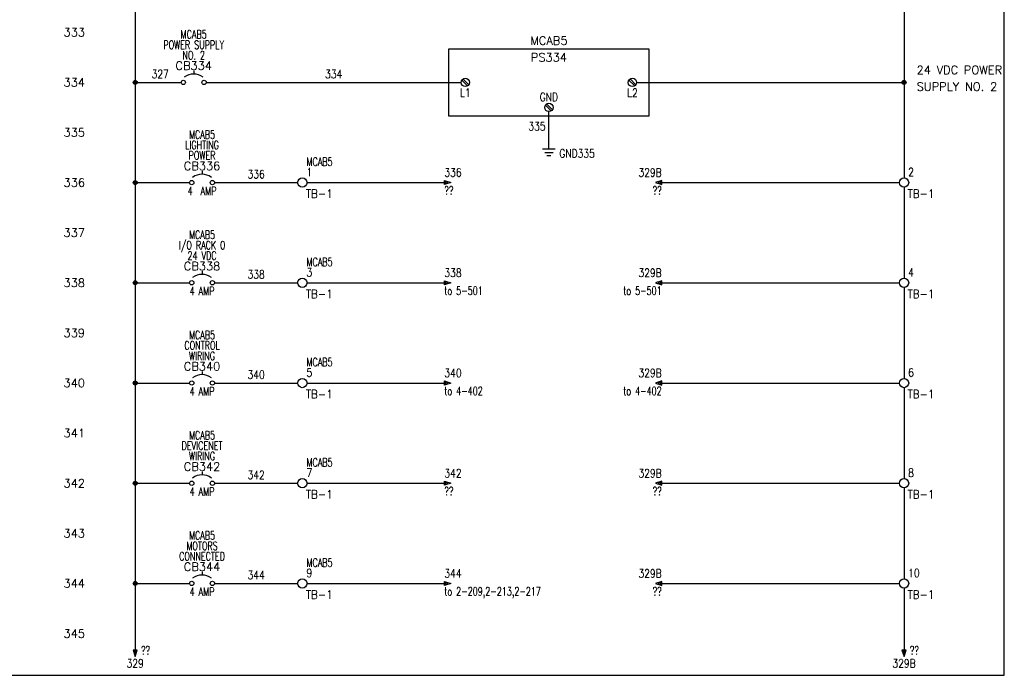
# Model space of a CAD drawing. Header units: inches. Extents: x 0 to 30, y 0 to 19.
# Tile 4 of 5: x 15.3 to 30, y 0 to 9.8. Entities that reach past the tile are written whole.
import ezdxf
from ezdxf.enums import TextEntityAlignment as Align

# ---------------------------------------------------------------- set-up
doc = ezdxf.new("R2010")
doc.units = ezdxf.units.IN
doc.header["$MEASUREMENT"] = 0
for name, color, linetype in [('BLK_14AWG', 252, 'Continuous'), ('DESC', 1, 'Continuous'), ('GRN', 76, 'Continuous'), ('LOC', 140, 'Continuous'), ('MISC', 30, 'Continuous'), ('RED_18AWG', 1, 'Continuous'), ('SYMS', 7, 'Continuous'), ('TAGS', 30, 'Continuous'), ('TERMS', 6, 'Continuous'), ('WHT_16AWG', 7, 'Continuous'), ('WIRECOPY', 52, 'Continuous'), ('WIRENO', 3, 'Continuous'), ('WIREREF', 52, 'Continuous'), ('XREF', 7, 'Continuous')]:
    doc.layers.add(name, color=color, linetype=linetype)
doc.layers.add('Viewports', color=3, linetype='Continuous', plot=False)
doc.styles.add('LEGACY', font='romans.shx')
doc.styles.add('ROMANS', font='ROMANS.shx', dxfattribs={"height": 0.125})
doc.styles.add('WD', font='romans.shx')

# ---------------------------------------------------------------- blocks, each defined once
blk = doc.blocks.new('HPS1SUP')
for p, q in [((-0.25, 0.5), (-0.25, -0.5)), ((2.75, 0.5), (-0.25, 0.5)), ((2.75, -0.5), (2.75, 0.5)), ((-0.052, 0.035), (0.035, -0.052)), ((-0.035, 0.052), (0.052, -0.035)), ((2.448, 0.035), (2.535, -0.052)), ((2.465, 0.052), (2.552, -0.035)), ((1.198, -0.34), (1.285, -0.427)), ((1.215, -0.323), (1.302, -0.41)), ((-0.25, -0.5), (2.75, -0.5))]:
    blk.add_line(p, q)
for centre in [(0, 0), (2.5, 0), (1.25, -0.375)]:
    blk.add_circle(centre, 0.0625)
at = {"style": 'LEGACY'}
for tag, p in [('INST', (1.25, 0.875)), ('LOC', (1.375, 0.625)), ('TAG1', (1.25, 0.375))]:
    blk.add_attdef(tag, text='', height=0.125, dxfattribs=at).set_placement(p, align=Align.MIDDLE_CENTER)
for tag, p in [('DESC1', (6.75, 0.375)), ('DESC2', (6.75, 0.125)), ('DESC3', (6.75, -0.125))]:
    blk.add_attdef(tag, p, '', height=0.125, dxfattribs=at)
at = {"flags": 1}
for tag, p, style in [('X4TERM01', (-0.062, 0), 'LEGACY'), ('ASSYCODE', (0, 0), 'ROMANS'), ('FAMILY', (0, 0), 'ROMANS'), ('CAT', (0, 0), 'ROMANS'), ('MFG', (0, 0), 'ROMANS'), ('X1TERM02', (2.562, 0), 'LEGACY'), ('X8TERM03', (1.25, -0.438), 'LEGACY')]:
    blk.add_attdef(tag, p, '', height=0.01, dxfattribs=dict(at, style=style))
at = {"linetype": 'Continuous', "style": 'LEGACY', "width": 0.8}
for tag, p in [('TERM01', (0, -0.094)), ('TERM02', (2.5, -0.094))]:
    blk.add_attdef(tag, text='', height=0.125, dxfattribs=at).set_placement(p, align=Align.TOP_CENTER)
blk.add_attdef('TERM03', text='', height=0.125, dxfattribs=at).set_placement((1.25, -0.281), align=Align.CENTER)
blk = doc.blocks.new('WDDOT')
for radius in [0.03, 0.0187, 0.00929]:
    blk.add_circle((0, 0), radius)
blk = doc.blocks.new('HA1S1')
for points in [[(0, 0), (0, 0.031), (0.094, 0), (0, -0.031), (0, 0)], [(0.011, 0.016), (0.011, -0.016), (0.058, 0), (0.011, 0.016)]]:
    blk.add_lwpolyline(points)
at = {"style": 'WD', "width": 0.8, "flags": 8}
blk.add_attdef('WIRENO', (0, 0.087), '', height=0.125, dxfattribs=at)
at = {"style": 'WD', "flags": 1}
for tag, p in [('SIGCODE', (-0.02, 0.047)), ('X4TERM01', (0, 0))]:
    blk.add_attdef(tag, p, '', height=0.01, dxfattribs=at)
at = {"style": 'WD', "width": 0.7}
for tag, p in [('XREF', (0, -0.181)), ('DESC1', (0, -0.356))]:
    blk.add_attdef(tag, p, '', height=0.125, dxfattribs=at)
blk = doc.blocks.new('HA1S3')
for points in [[(0, 0), (0, 0.031), (-0.094, 0), (0, -0.031), (0, 0)], [(-0.011, -0.016), (-0.011, 0.016), (-0.058, 0), (-0.011, -0.016)]]:
    blk.add_lwpolyline(points)
at = {"style": 'WD', "width": 0.8, "flags": 8}
blk.add_attdef('WIRENO', text='', height=0.125, dxfattribs=at).set_placement((0, 0.087), align=Align.RIGHT)
at = {"style": 'WD', "flags": 1}
blk.add_attdef('SIGCODE', text='', height=0.01, dxfattribs=at).set_placement((-0.02, 0.047), align=Align.RIGHT)
blk.add_attdef('X1TERM01', (0, 0), '', height=0.01, dxfattribs=at)
at = {"style": 'WD', "width": 0.7}
for tag, p in [('XREF', (0, -0.181)), ('DESC1', (0, -0.356))]:
    blk.add_attdef(tag, text='', height=0.125, dxfattribs=at).set_placement(p, align=Align.RIGHT)
blk = doc.blocks.new('HCB1')
blk.add_line((0, 0.173), (0, 0.126))
for centre in [(-0.155, 0), (0.155, 0)]:
    blk.add_circle(centre, 0.0322)
blk.add_arc((0, -0.109), 0.234, 53.1301, 126.8699)
at = {"style": 'WD', "width": 0.7}
for tag, p in [('INST', (0, 0.826)), ('LOC', (0, 0.656)), ('DESC1', (0, 0.5)), ('DESC2', (0, 0.344)), ('RATING1', (0, -0.188)), ('XREF', (0, -0.344))]:
    blk.add_attdef(tag, text='', height=0.125, dxfattribs=at).set_placement(p, align=Align.CENTER)
at = {"style": 'WD'}
blk.add_attdef('TAG1', text='', height=0.125, dxfattribs=at).set_placement((0, 0.188), align=Align.CENTER)
for tag, p in [('X2LINK', (0, 0.219)), ('X8LINK', (0, 0))]:
    blk.add_attdef(tag, p, '', height=0.01, dxfattribs=at)
for tag, p, height, flags in [('FAMILY', (0.205, 0.152), 0.01, 9), ('X4TERM01', (-0.188, 0), 0.0125, 1), ('X1TERM02', (0.188, 0), 0.0125, 1), ('CONTACT', (0.205, 0.133), 0.01, 9)]:
    blk.add_attdef(tag, p, '', height=height, dxfattribs=dict(at, flags=flags))
at = {"linetype": 'Continuous', "style": 'WD', "flags": 9}
for tag, p in [('ASSYCODE', (0.219, 0.062)), ('MFG', (0.228, 0.089)), ('CAT', (0.23, 0.108))]:
    blk.add_attdef(tag, text='', height=0.01, dxfattribs=at).set_placement(p, align=Align.CENTER)
at = {"linetype": 'Continuous', "style": 'WD', "flags": 8}
blk.add_attdef('TERM01', text='', height=0.125, dxfattribs=at).set_placement((-0.25, -0.031), align=Align.TOP_RIGHT)
blk.add_attdef('TERM02', text='', height=0.125, dxfattribs=at).set_placement((0.25, -0.031), align=Align.TOP_LEFT)
blk = doc.blocks.new('HT0002')
blk.add_circle((0, 0), 0.0699)
at = {"style": 'WD'}
for tag, p, width in [('INST', (0.062, 0.42), 0.7), ('LOC', (0.062, 0.25), 0.7), ('DESC1', (0.053, -0.385), 0.8)]:
    blk.add_attdef(tag, p, '', height=0.125, dxfattribs=dict(at, width=width))
at = {"linetype": 'Continuous', "style": 'WD'}
for tag, p, height, width, flags in [('TERM01', (0.062, 0.094), 0.125, 0.8, 8), ('TAGSTRIP', (0.053, -0.229), 0.125, 0.9, 8), ('DESC2', (0.053, -0.541), 0.125, 0.8, 8), ('CAT', (0.213, -0.406), 0.109, 0.8, 1), ('DESC3', (0.053, -0.698), 0.125, 0.8, 8)]:
    blk.add_attdef(tag, p, '', height=height, dxfattribs=dict(at, width=width, flags=flags))
at = {"style": 'WD', "flags": 1}
for tag, p, height in [('X4TERM01', (-0.07, 0), 0.0125), ('X4TERMDESC01', (-0.055, -0.023), 0.025), ('X2TERMDESC01', (-0.006, 0.029), 0.025), ('X2TERM01', (0, 0.07), 0.0125), ('STRIPSEQ', (0, 0), 0.00125), ('X2PIN01', (0.033, 0.084), 0.0125), ('X1TERMDESC01', (0.039, 0.007), 0.025), ('X1TERM01', (0.07, 0), 0.0125), ('X1PIN01', (0.087, 0.016), 0.0125), ('X4PIN01', (-0.114, -0.038), 0.0125), ('LINKTERM', (0, -0.002), 0.00125), ('X8TERM01', (0, -0.07), 0.0125), ('X8TERMDESC01', (0, -0.054), 0.025), ('X8PIN01', (0.026, -0.096), 0.0125)]:
    blk.add_attdef(tag, p, '', height=height, dxfattribs=at)
at = {"style": 'WD', "width": 0.7, "flags": 1}
blk.add_attdef('ASSYCODE', (0.062, -0.281), '', height=0.01, dxfattribs=at)
at = {"linetype": 'Continuous', "style": 'WD', "width": 0.8, "flags": 1}
blk.add_attdef('MFG', text='', height=0.109, dxfattribs=at).set_placement((0.088, -0.406), align=Align.RIGHT)
blk = doc.blocks.new('WD_WNH')
at = {"linetype": 'Continuous', "style": 'WD', "width": 0.8}
blk.add_attdef('WIRENO', text='', height=0.125, dxfattribs=at).set_placement((0, 0.062), align=Align.CENTER)
at = {"style": 'WD', "flags": 1}
for tag, p in [('W01USER', (0, 0.078)), ('W02USER', (0, 0.07)), ('W03USER', (0, 0.062)), ('W04USER', (0, 0.055)), ('W05USER', (0, 0.047)), ('W06USER', (0, 0.039)), ('W07USER', (0, 0.031)), ('W08USER', (0, 0.023)), ('W09USER', (0, 0.016)), ('W10USER', (0, 0.008))]:
    blk.add_attdef(tag, text='', height=0.005, dxfattribs=at).set_placement(p, align=Align.CENTER)
blk = doc.blocks.new('VGND2')
for p, q in [((0, -0.125), (0, 0)), ((0.09375, -0.125), (-0.09375, -0.125)), ((-0.0625, -0.171875), (0.0625, -0.171875)), ((-0.03125, -0.21875), (0.03125, -0.21875))]:
    blk.add_line(p, q)
at = {"style": 'WD', "width": 0.8}
for tag, p in [('INST', (0.15625, 0.125)), ('LOC', (0.15625, -0.03125)), ('TAG1', (0.15625, -0.1875)), ('DESC1', (0.15625, -0.34375)), ('DESC2', (0.15625, -0.5))]:
    blk.add_attdef(tag, text='', height=0.125, dxfattribs=at).set_placement(p, align=Align.MIDDLE_LEFT)
at = {"style": 'WD', "flags": 1}
for tag in ['ASSYCODE', 'X2TERM01', 'CAT', 'MFG', 'FAMILY']:
    blk.add_attdef(tag, (0, 0), '', height=0.01, dxfattribs=at)
blk = doc.blocks.new('WD_WNV')
at = {"linetype": 'Continuous', "style": 'WD', "width": 0.8}
blk.add_attdef('WIRENO', text='', height=0.125, dxfattribs=at).set_placement((-0.05, 0), align=Align.MIDDLE_RIGHT)
at = {"style": 'WD', "flags": 1}
for tag, p in [('W01USER', (-0.062, 0.094)), ('W02USER', (-0.062, 0.086)), ('W03USER', (-0.062, 0.078)), ('W04USER', (-0.062, 0.07)), ('W05USER', (-0.062, 0.062)), ('W06USER', (-0.062, 0.055)), ('W07USER', (-0.062, 0.047)), ('W08USER', (-0.062, 0.039)), ('W09USER', (-0.062, 0.031)), ('W10USER', (-0.062, 0.023))]:
    blk.add_attdef(tag, text='', height=0.005, dxfattribs=at).set_placement(p, align=Align.CENTER)
blk = doc.blocks.new('HA1S4')
for points in [[(0, 0), (-0.031, 0), (0, -0.094), (0.031, 0), (0, 0)], [(0.016, -0.011), (-0.016, -0.011), (0, -0.058), (0.016, -0.011)]]:
    blk.add_lwpolyline(points)
at = {"style": 'WD', "width": 0.7}
for tag, p in [('DESC1', (0.088, 0.113)), ('XREF', (0.088, -0.062))]:
    blk.add_attdef(tag, p, '', height=0.125, dxfattribs=at)
at = {"style": 'WD', "flags": 1}
for tag, p in [('X2TERM01', (0, 0)), ('SIGCODE', (0.035, -0.083))]:
    blk.add_attdef(tag, p, '', height=0.01, dxfattribs=at)
at = {"style": 'WD', "width": 0.8, "flags": 8}
blk.add_attdef('WIRENO', text='', height=0.125, dxfattribs=at).set_placement((0, -0.259), align=Align.CENTER)
blk = doc.blocks.new('WD_WCH')
at = {"linetype": 'Continuous', "style": 'WD', "width": 0.8}
blk.add_attdef('WIRECOPY', text='', height=0.125, dxfattribs=at).set_placement((0, 0.0625), align=Align.CENTER)

msp = doc.modelspace()

# ---------------------------------------------------------------- linework, layer by layer
at = {"layer": 'BLK_14AWG'}
for p, q in [((17, 12.625), (17, 0.375)), ((17, 8.874), (17.688, 8.874)), ((17, 7.375), (17.812, 7.375)), ((17, 5.875), (17.812, 5.875)), ((17, 4.375), (17.812, 4.375)), ((17, 2.875), (17.812, 2.875)), ((17, 1.375), (17.812, 1.375))]:
    msp.add_line(p, q, dxfattribs=at)
at = {"layer": 'GRN'}
msp.add_line((23.188, 7.998), (23.188, 8.437), dxfattribs=at)
at = {"layer": 'RED_18AWG'}
for p, q in [((18.062, 8.874), (21.875, 8.874)), ((18.188, 7.375), (19.43, 7.375)), ((19.57, 7.375), (21.625, 7.375)), ((24.875, 7.375), (28.43, 7.375)), ((18.188, 5.875), (19.43, 5.875)), ((19.57, 5.875), (21.625, 5.875)), ((24.875, 5.875), (28.43, 5.875)), ((18.188, 4.375), (19.43, 4.375)), ((19.57, 4.375), (21.625, 4.375)), ((24.875, 4.375), (28.43, 4.375)), ((18.188, 2.875), (19.43, 2.875)), ((19.57, 2.875), (21.625, 2.875)), ((24.875, 2.875), (28.43, 2.875)), ((18.188, 1.375), (19.43, 1.375)), ((19.57, 1.375), (21.625, 1.375)), ((24.875, 1.375), (28.43, 1.375))]:
    msp.add_line(p, q, dxfattribs=at)
at = {"layer": 'Viewports'}
msp.add_lwpolyline([(0, 0), (30, 0), (30, 19.02), (0, 19.02)], close=True, dxfattribs=at)
at = {"layer": 'WHT_16AWG'}
for p, q in [((28.5, 12.625), (28.5, 7.445)), ((24.5, 8.874), (28.5, 8.874)), ((28.5, 7.305), (28.5, 5.945)), ((28.5, 5.805), (28.5, 4.445)), ((28.5, 4.305), (28.5, 2.945)), ((28.5, 2.805), (28.5, 1.445)), ((28.5, 1.305), (28.5, 0.375))]:
    msp.add_line(p, q, dxfattribs=at)

# ---------------------------------------------------------------- block references
at = {"layer": 'SYMS'}
ref = msp.add_blockref('HCB1', (17.875, 8.874), dxfattribs=at)
ref.add_attrib('LOC', 'MCAB5', dxfattribs={"layer": 'LOC', "height": 0.125, "style": 'WD', "width": 0.7}).set_placement((17.875, 9.531), align=Align.CENTER)
ref.add_attrib('DESC2', 'NO. 2', dxfattribs={"layer": 'DESC', "height": 0.125, "style": 'WD', "width": 0.7}).set_placement((17.875, 9.218), align=Align.CENTER)
ref.add_attrib('DESC1', 'POWER SUPPLY', dxfattribs={"layer": 'DESC', "height": 0.125, "style": 'WD', "width": 0.7}).set_placement((17.875, 9.374), align=Align.CENTER)
ref.add_attrib('TAG1', 'CB334', dxfattribs={"layer": 'TAGS', "height": 0.125, "style": 'WD'}).set_placement((17.875, 9.062), align=Align.CENTER)
ref = msp.add_blockref('HPS1SUP', (21.938, 8.874), dxfattribs=at)
ref.add_attrib('TERM01', 'L1', dxfattribs={"layer": 'TERMS', "linetype": 'Continuous', "height": 0.125, "style": 'WD', "width": 0.8}).set_placement((21.938, 8.781), align=Align.TOP_CENTER)
ref.add_attrib('TERM02', 'L2', dxfattribs={"layer": 'TERMS', "linetype": 'Continuous', "height": 0.125, "style": 'WD', "width": 0.8}).set_placement((24.438, 8.781), align=Align.TOP_CENTER)
ref.add_attrib('TERM03', 'GND', dxfattribs={"layer": 'TERMS', "linetype": 'Continuous', "height": 0.125, "style": 'WD', "width": 0.8}).set_placement((23.188, 8.593), align=Align.CENTER)
ref.add_attrib('TAG1', 'PS334', dxfattribs={"layer": 'TAGS', "height": 0.125, "style": 'WD'}).set_placement((23.188, 9.249), align=Align.MIDDLE_CENTER)
ref.add_attrib('LOC', 'MCAB5', dxfattribs={"layer": 'LOC', "height": 0.125, "style": 'WD'}).set_placement((23.188, 9.5), align=Align.MIDDLE_CENTER)
ref.add_attrib('DESC1', '24 VDC POWER', (28.688, 8.999), dxfattribs={"layer": 'DESC', "height": 0.125, "style": 'WD'})
ref.add_attrib('DESC2', 'SUPPLY NO. 2', (28.688, 8.749), dxfattribs={"layer": 'DESC', "height": 0.125, "style": 'WD'})
for p in [(17, 8.874), (28.5, 8.874), (17, 7.375), (17, 5.875), (17, 4.375), (17, 2.875), (17, 1.375)]:
    msp.add_blockref('WDDOT', p, dxfattribs=at)
ref = msp.add_blockref('HCB1', (18, 7.375), dxfattribs=at)
ref.add_attrib('RATING1', '4  AMP', dxfattribs={"layer": 'MISC', "height": 0.125, "style": 'WD', "width": 0.7}).set_placement((18, 7.188), align=Align.CENTER)
ref.add_attrib('LOC', 'MCAB5', dxfattribs={"layer": 'LOC', "height": 0.125, "style": 'WD', "width": 0.7}).set_placement((18, 8.031), align=Align.CENTER)
ref.add_attrib('DESC2', 'POWER', dxfattribs={"layer": 'DESC', "height": 0.125, "style": 'WD', "width": 0.7}).set_placement((18, 7.719), align=Align.CENTER)
ref.add_attrib('DESC1', 'LIGHTING', dxfattribs={"layer": 'DESC', "height": 0.125, "style": 'WD', "width": 0.7}).set_placement((18, 7.875), align=Align.CENTER)
ref.add_attrib('TAG1', 'CB336', dxfattribs={"layer": 'TAGS', "height": 0.125, "style": 'WD'}).set_placement((18, 7.562), align=Align.CENTER)
ref = msp.add_blockref('VGND2', (23.188, 7.998), dxfattribs=at)
ref.add_attrib('TAG1', 'GND335', dxfattribs={"layer": 'TAGS', "height": 0.125, "style": 'WD', "width": 0.8}).set_placement((23.344, 7.811), align=Align.MIDDLE_LEFT)
ref = msp.add_blockref('HT0002', (19.5, 7.375), dxfattribs=at)
ref.add_attrib('TERM01', '1', (19.562, 7.469), dxfattribs={"layer": 'TERMS', "linetype": 'Continuous', "height": 0.125, "style": 'WD', "width": 0.8, "flags": 8})
ref.add_attrib('LOC', 'MCAB5', (19.562, 7.625), dxfattribs={"layer": 'LOC', "height": 0.125, "style": 'WD', "width": 0.7})
ref.add_attrib('TAGSTRIP', 'TB-1', (19.553, 7.146), dxfattribs={"layer": 'TAGS', "linetype": 'Continuous', "height": 0.125, "style": 'WD', "width": 0.9, "flags": 8})
ref = msp.add_blockref('HA1S1', (21.625, 7.375), dxfattribs=at)
ref.add_attrib('WIRENO', '336', (21.625, 7.463), dxfattribs={"layer": 'WIREREF', "height": 0.125, "style": 'WD', "width": 0.8, "flags": 8})
ref.add_attrib('XREF', '??', (21.625, 7.194), dxfattribs={"layer": 'XREF', "height": 0.125, "style": 'WD', "width": 0.7})
ref = msp.add_blockref('HA1S3', (24.875, 7.375), dxfattribs=at)
ref.add_attrib('WIRENO', '329B', dxfattribs={"layer": 'WIREREF', "height": 0.125, "style": 'WD', "width": 0.8, "flags": 8}).set_placement((24.875, 7.463), align=Align.RIGHT)
ref.add_attrib('XREF', '??', dxfattribs={"layer": 'XREF', "height": 0.125, "style": 'WD', "width": 0.7}).set_placement((24.875, 7.194), align=Align.RIGHT)
ref = msp.add_blockref('HT0002', (28.5, 7.375), dxfattribs=at)
ref.add_attrib('TERM01', '2', (28.562, 7.469), dxfattribs={"layer": 'TERMS', "linetype": 'Continuous', "height": 0.125, "style": 'WD', "width": 0.8, "flags": 8})
ref.add_attrib('TAGSTRIP', 'TB-1', (28.553, 7.146), dxfattribs={"layer": 'TAGS', "linetype": 'Continuous', "height": 0.125, "style": 'WD', "width": 0.9, "flags": 8})
ref = msp.add_blockref('HCB1', (18, 5.875), dxfattribs=at)
ref.add_attrib('RATING1', '4 AMP', dxfattribs={"layer": 'MISC', "height": 0.125, "style": 'WD', "width": 0.7}).set_placement((18, 5.688), align=Align.CENTER)
ref.add_attrib('LOC', 'MCAB5', dxfattribs={"layer": 'LOC', "height": 0.125, "style": 'WD', "width": 0.7}).set_placement((18, 6.531), align=Align.CENTER)
ref.add_attrib('DESC2', '24 VDC', dxfattribs={"layer": 'DESC', "height": 0.125, "style": 'WD', "width": 0.7}).set_placement((18, 6.219), align=Align.CENTER)
ref.add_attrib('DESC1', 'I/O RACK 0', dxfattribs={"layer": 'DESC', "height": 0.125, "style": 'WD', "width": 0.7}).set_placement((18, 6.375), align=Align.CENTER)
ref.add_attrib('TAG1', 'CB338', dxfattribs={"layer": 'TAGS', "height": 0.125, "style": 'WD'}).set_placement((18, 6.062), align=Align.CENTER)
ref = msp.add_blockref('HT0002', (19.5, 5.875), dxfattribs=at)
ref.add_attrib('TERM01', '3', (19.562, 5.969), dxfattribs={"layer": 'TERMS', "linetype": 'Continuous', "height": 0.125, "style": 'WD', "width": 0.8, "flags": 8})
ref.add_attrib('LOC', 'MCAB5', (19.562, 6.125), dxfattribs={"layer": 'LOC', "height": 0.125, "style": 'WD', "width": 0.7})
ref.add_attrib('TAGSTRIP', 'TB-1', (19.553, 5.646), dxfattribs={"layer": 'TAGS', "linetype": 'Continuous', "height": 0.125, "style": 'WD', "width": 0.9, "flags": 8})
ref = msp.add_blockref('HA1S1', (21.625, 5.875), dxfattribs=at)
ref.add_attrib('WIRENO', '338', (21.625, 5.962), dxfattribs={"layer": 'WIREREF', "height": 0.125, "style": 'WD', "width": 0.8, "flags": 8})
ref.add_attrib('XREF', 'to 5-501', (21.625, 5.694), dxfattribs={"layer": 'XREF', "height": 0.125, "style": 'WD', "width": 0.7})
ref = msp.add_blockref('HA1S3', (24.875, 5.875), dxfattribs=at)
ref.add_attrib('WIRENO', '329B', dxfattribs={"layer": 'WIREREF', "height": 0.125, "style": 'WD', "width": 0.8, "flags": 8}).set_placement((24.875, 5.962), align=Align.RIGHT)
ref.add_attrib('XREF', 'to 5-501', dxfattribs={"layer": 'XREF', "height": 0.125, "style": 'WD', "width": 0.7}).set_placement((24.875, 5.694), align=Align.RIGHT)
ref = msp.add_blockref('HT0002', (28.5, 5.875), dxfattribs=at)
ref.add_attrib('TERM01', '4', (28.562, 5.969), dxfattribs={"layer": 'TERMS', "linetype": 'Continuous', "height": 0.125, "style": 'WD', "width": 0.8, "flags": 8})
ref.add_attrib('TAGSTRIP', 'TB-1', (28.553, 5.646), dxfattribs={"layer": 'TAGS', "linetype": 'Continuous', "height": 0.125, "style": 'WD', "width": 0.9, "flags": 8})
ref = msp.add_blockref('HCB1', (18, 4.375), dxfattribs=at)
ref.add_attrib('RATING1', '4 AMP', dxfattribs={"layer": 'MISC', "height": 0.125, "style": 'WD', "width": 0.7}).set_placement((18, 4.188), align=Align.CENTER)
ref.add_attrib('LOC', 'MCAB5', dxfattribs={"layer": 'LOC', "height": 0.125, "style": 'WD', "width": 0.7}).set_placement((18, 5.031), align=Align.CENTER)
ref.add_attrib('DESC2', 'WIRING', dxfattribs={"layer": 'DESC', "height": 0.125, "style": 'WD', "width": 0.7}).set_placement((18, 4.719), align=Align.CENTER)
ref.add_attrib('DESC1', 'CONTROL', dxfattribs={"layer": 'DESC', "height": 0.125, "style": 'WD', "width": 0.7}).set_placement((18, 4.875), align=Align.CENTER)
ref.add_attrib('TAG1', 'CB340', dxfattribs={"layer": 'TAGS', "height": 0.125, "style": 'WD'}).set_placement((18, 4.562), align=Align.CENTER)
ref = msp.add_blockref('HT0002', (19.5, 4.375), dxfattribs=at)
ref.add_attrib('TERM01', '5', (19.562, 4.469), dxfattribs={"layer": 'TERMS', "linetype": 'Continuous', "height": 0.125, "style": 'WD', "width": 0.8, "flags": 8})
ref.add_attrib('LOC', 'MCAB5', (19.562, 4.625), dxfattribs={"layer": 'LOC', "height": 0.125, "style": 'WD', "width": 0.7})
ref.add_attrib('TAGSTRIP', 'TB-1', (19.553, 4.146), dxfattribs={"layer": 'TAGS', "linetype": 'Continuous', "height": 0.125, "style": 'WD', "width": 0.9, "flags": 8})
ref = msp.add_blockref('HA1S1', (21.625, 4.375), dxfattribs=at)
ref.add_attrib('WIRENO', '340', (21.625, 4.463), dxfattribs={"layer": 'WIREREF', "height": 0.125, "style": 'WD', "width": 0.8, "flags": 8})
ref.add_attrib('XREF', 'to 4-402', (21.625, 4.194), dxfattribs={"layer": 'XREF', "height": 0.125, "style": 'WD', "width": 0.7})
ref = msp.add_blockref('HA1S3', (24.875, 4.375), dxfattribs=at)
ref.add_attrib('WIRENO', '329B', dxfattribs={"layer": 'WIREREF', "height": 0.125, "style": 'WD', "width": 0.8, "flags": 8}).set_placement((24.875, 4.463), align=Align.RIGHT)
ref.add_attrib('XREF', 'to 4-402', dxfattribs={"layer": 'XREF', "height": 0.125, "style": 'WD', "width": 0.7}).set_placement((24.875, 4.194), align=Align.RIGHT)
ref = msp.add_blockref('HT0002', (28.5, 4.375), dxfattribs=at)
ref.add_attrib('TERM01', '6', (28.562, 4.469), dxfattribs={"layer": 'TERMS', "linetype": 'Continuous', "height": 0.125, "style": 'WD', "width": 0.8, "flags": 8})
ref.add_attrib('TAGSTRIP', 'TB-1', (28.553, 4.146), dxfattribs={"layer": 'TAGS', "linetype": 'Continuous', "height": 0.125, "style": 'WD', "width": 0.9, "flags": 8})
ref = msp.add_blockref('HCB1', (18, 2.875), dxfattribs=at)
ref.add_attrib('RATING1', '4 AMP', dxfattribs={"layer": 'MISC', "height": 0.125, "style": 'WD', "width": 0.7}).set_placement((18, 2.688), align=Align.CENTER)
ref.add_attrib('LOC', 'MCAB5', dxfattribs={"layer": 'LOC', "height": 0.125, "style": 'WD', "width": 0.7}).set_placement((18, 3.531), align=Align.CENTER)
ref.add_attrib('DESC2', 'WIRING', dxfattribs={"layer": 'DESC', "height": 0.125, "style": 'WD', "width": 0.7}).set_placement((18, 3.219), align=Align.CENTER)
ref.add_attrib('DESC1', 'DEVICENET', dxfattribs={"layer": 'DESC', "height": 0.125, "style": 'WD', "width": 0.7}).set_placement((18, 3.375), align=Align.CENTER)
ref.add_attrib('TAG1', 'CB342', dxfattribs={"layer": 'TAGS', "height": 0.125, "style": 'WD'}).set_placement((18, 3.062), align=Align.CENTER)
ref = msp.add_blockref('HT0002', (19.5, 2.875), dxfattribs=at)
ref.add_attrib('TERM01', '7', (19.562, 2.969), dxfattribs={"layer": 'TERMS', "linetype": 'Continuous', "height": 0.125, "style": 'WD', "width": 0.8, "flags": 8})
ref.add_attrib('LOC', 'MCAB5', (19.562, 3.125), dxfattribs={"layer": 'LOC', "height": 0.125, "style": 'WD', "width": 0.7})
ref.add_attrib('TAGSTRIP', 'TB-1', (19.553, 2.646), dxfattribs={"layer": 'TAGS', "linetype": 'Continuous', "height": 0.125, "style": 'WD', "width": 0.9, "flags": 8})
ref = msp.add_blockref('HT0002', (28.5, 2.875), dxfattribs=at)
ref.add_attrib('TERM01', '8', (28.562, 2.969), dxfattribs={"layer": 'TERMS', "linetype": 'Continuous', "height": 0.125, "style": 'WD', "width": 0.8, "flags": 8})
ref.add_attrib('TAGSTRIP', 'TB-1', (28.553, 2.646), dxfattribs={"layer": 'TAGS', "linetype": 'Continuous', "height": 0.125, "style": 'WD', "width": 0.9, "flags": 8})
ref = msp.add_blockref('HA1S1', (21.625, 2.875), dxfattribs=at)
ref.add_attrib('WIRENO', '342', (21.625, 2.962), dxfattribs={"layer": 'WIREREF', "height": 0.125, "style": 'WD', "width": 0.8, "flags": 8})
ref.add_attrib('XREF', '??', (21.625, 2.694), dxfattribs={"layer": 'XREF', "height": 0.125, "style": 'WD', "width": 0.7})
ref = msp.add_blockref('HA1S3', (24.875, 2.875), dxfattribs=at)
ref.add_attrib('WIRENO', '329B', dxfattribs={"layer": 'WIREREF', "height": 0.125, "style": 'WD', "width": 0.8, "flags": 8}).set_placement((24.875, 2.962), align=Align.RIGHT)
ref.add_attrib('XREF', '??', dxfattribs={"layer": 'XREF', "height": 0.125, "style": 'WD', "width": 0.7}).set_placement((24.875, 2.694), align=Align.RIGHT)
ref = msp.add_blockref('HCB1', (18, 1.375), dxfattribs=at)
ref.add_attrib('RATING1', '4 AMP', dxfattribs={"layer": 'MISC', "height": 0.125, "style": 'WD', "width": 0.7}).set_placement((18, 1.188), align=Align.CENTER)
ref.add_attrib('LOC', 'MCAB5', dxfattribs={"layer": 'LOC', "height": 0.125, "style": 'WD', "width": 0.7}).set_placement((18, 2.031), align=Align.CENTER)
ref.add_attrib('DESC2', 'CONNECTED', dxfattribs={"layer": 'DESC', "height": 0.125, "style": 'WD', "width": 0.7}).set_placement((18, 1.719), align=Align.CENTER)
ref.add_attrib('DESC1', 'MOTORS', dxfattribs={"layer": 'DESC', "height": 0.125, "style": 'WD', "width": 0.7}).set_placement((18, 1.875), align=Align.CENTER)
ref.add_attrib('TAG1', 'CB344', dxfattribs={"layer": 'TAGS', "height": 0.125, "style": 'WD'}).set_placement((18, 1.562), align=Align.CENTER)
ref = msp.add_blockref('HT0002', (19.5, 1.375), dxfattribs=at)
ref.add_attrib('TERM01', '9', (19.562, 1.469), dxfattribs={"layer": 'TERMS', "linetype": 'Continuous', "height": 0.125, "style": 'WD', "width": 0.8, "flags": 8})
ref.add_attrib('LOC', 'MCAB5', (19.562, 1.625), dxfattribs={"layer": 'LOC', "height": 0.125, "style": 'WD', "width": 0.7})
ref.add_attrib('TAGSTRIP', 'TB-1', (19.553, 1.146), dxfattribs={"layer": 'TAGS', "linetype": 'Continuous', "height": 0.125, "style": 'WD', "width": 0.9, "flags": 8})
ref = msp.add_blockref('HA1S1', (21.625, 1.375), dxfattribs=at)
ref.add_attrib('WIRENO', '344', (21.625, 1.462), dxfattribs={"layer": 'WIREREF', "height": 0.125, "style": 'WD', "width": 0.8, "flags": 8})
ref.add_attrib('XREF', 'to 2-209,2-213,2-217', (21.625, 1.194), dxfattribs={"layer": 'XREF', "height": 0.125, "style": 'WD', "width": 0.7})
ref = msp.add_blockref('HA1S3', (24.875, 1.375), dxfattribs=at)
ref.add_attrib('WIRENO', '329B', dxfattribs={"layer": 'WIREREF', "height": 0.125, "style": 'WD', "width": 0.8, "flags": 8}).set_placement((24.875, 1.462), align=Align.RIGHT)
ref.add_attrib('XREF', '??', dxfattribs={"layer": 'XREF', "height": 0.125, "style": 'WD', "width": 0.7}).set_placement((24.875, 1.194), align=Align.RIGHT)
ref = msp.add_blockref('HT0002', (28.5, 1.375), dxfattribs=at)
ref.add_attrib('TERM01', '10', (28.562, 1.469), dxfattribs={"layer": 'TERMS', "linetype": 'Continuous', "height": 0.125, "style": 'WD', "width": 0.8, "flags": 8})
ref.add_attrib('TAGSTRIP', 'TB-1', (28.553, 1.146), dxfattribs={"layer": 'TAGS', "linetype": 'Continuous', "height": 0.125, "style": 'WD', "width": 0.9, "flags": 8})
ref = msp.add_blockref('HA1S4', (17, 0.375), dxfattribs=at)
ref.add_attrib('WIRENO', '329', dxfattribs={"layer": 'WIREREF', "height": 0.125, "style": 'WD', "width": 0.8, "flags": 8}).set_placement((17, 0.116), align=Align.CENTER)
ref.add_attrib('XREF', '??', (17.087, 0.312), dxfattribs={"layer": 'XREF', "height": 0.125, "style": 'WD', "width": 0.7})
ref = msp.add_blockref('HA1S4', (28.5, 0.375), dxfattribs=at)
ref.add_attrib('WIRENO', '329B', dxfattribs={"layer": 'WIREREF', "height": 0.125, "style": 'WD', "width": 0.8, "flags": 8}).set_placement((28.5, 0.116), align=Align.CENTER)
ref.add_attrib('XREF', '??', (28.587, 0.312), dxfattribs={"layer": 'XREF', "height": 0.125, "style": 'WD', "width": 0.7})
at = {"layer": 'WIRECOPY'}
ref = msp.add_blockref('WD_WCH', (17.375, 8.874), dxfattribs=at)
ref.add_attrib('WIRECOPY', '327', dxfattribs={"linetype": 'Continuous', "height": 0.125, "style": 'WD', "width": 0.8}).set_placement((17.375, 8.937), align=Align.CENTER)
at = {"layer": 'WIRENO'}
ref = msp.add_blockref('WD_WNH', (19.969, 8.874), dxfattribs=at)
ref.add_attrib('WIRENO', '334', dxfattribs={"linetype": 'Continuous', "height": 0.125, "style": 'WD', "width": 0.8}).set_placement((19.969, 8.937), align=Align.CENTER)
ref = msp.add_blockref('WD_WNV', (23.188, 8.218), dxfattribs=at)
ref.add_attrib('WIRENO', '335', dxfattribs={"linetype": 'Continuous', "height": 0.125, "style": 'WD', "width": 0.8}).set_placement((23.138, 8.218), align=Align.MIDDLE_RIGHT)
ref = msp.add_blockref('WD_WNH', (18.809, 7.375), dxfattribs=at)
ref.add_attrib('WIRENO', '336', dxfattribs={"linetype": 'Continuous', "height": 0.125, "style": 'WD', "width": 0.8}).set_placement((18.809, 7.438), align=Align.CENTER)
ref = msp.add_blockref('WD_WNH', (18.809, 5.875), dxfattribs=at)
ref.add_attrib('WIRENO', '338', dxfattribs={"linetype": 'Continuous', "height": 0.125, "style": 'WD', "width": 0.8}).set_placement((18.809, 5.938), align=Align.CENTER)
ref = msp.add_blockref('WD_WNH', (18.809, 4.375), dxfattribs=at)
ref.add_attrib('WIRENO', '340', dxfattribs={"linetype": 'Continuous', "height": 0.125, "style": 'WD', "width": 0.8}).set_placement((18.809, 4.438), align=Align.CENTER)
ref = msp.add_blockref('WD_WNH', (18.809, 2.875), dxfattribs=at)
ref.add_attrib('WIRENO', '342', dxfattribs={"linetype": 'Continuous', "height": 0.125, "style": 'WD', "width": 0.8}).set_placement((18.809, 2.938), align=Align.CENTER)
ref = msp.add_blockref('WD_WNH', (18.809, 1.375), dxfattribs=at)
ref.add_attrib('WIRENO', '344', dxfattribs={"linetype": 'Continuous', "height": 0.125, "style": 'WD', "width": 0.8}).set_placement((18.809, 1.438), align=Align.CENTER)

# ---------------------------------------------------------------- texts
at = {"layer": 'MISC', "style": 'WD'}
for s, p in [('333', (16.25, 9.625)), ('334', (16.25, 8.875)), ('335', (16.25, 8.125)), ('336', (16.25, 7.375)), ('337', (16.25, 6.625)), ('338', (16.25, 5.875)), ('339', (16.25, 5.125)), ('340', (16.25, 4.375)), ('341', (16.25, 3.625)), ('342', (16.25, 2.875)), ('343', (16.25, 2.125)), ('344', (16.25, 1.375)), ('345', (16.25, 0.625))]:
    msp.add_text(s, height=0.125, dxfattribs=at).set_placement(p, align=Align.MIDDLE_RIGHT)

doc.saveas('drawing.dxf')
